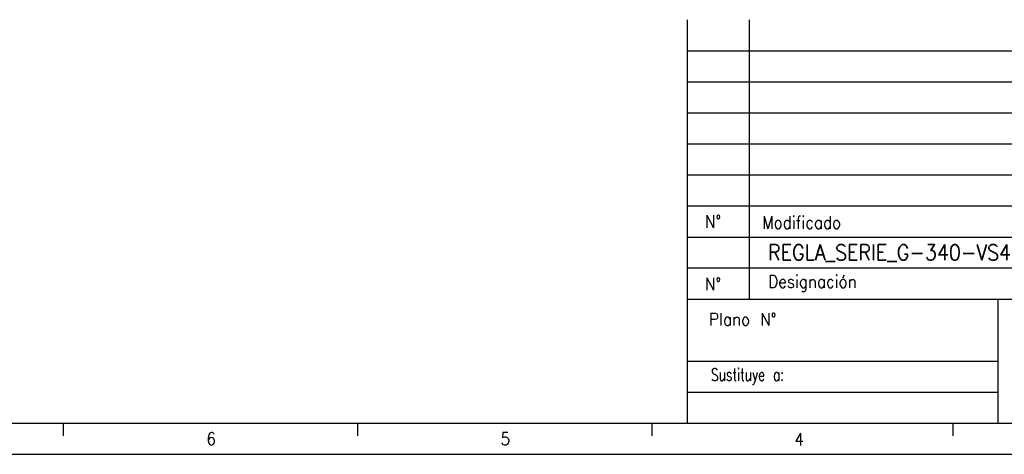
# Model space of a CAD drawing. Header units: millimetres. Extents: x -285 to 969, y -217 to 203.
# Tile 5 of 15: x 12 to 170, y -217 to -147. Entities that reach past the tile are written whole.
import ezdxf

# ---------------------------------------------------------------- set-up
doc = ezdxf.new("R2010")
doc.units = ezdxf.units.MM
doc.layers.add('1', color=7, linetype='Continuous')
doc.styles.add('CONVERTER_11', font='txt.shx', dxfattribs={"width": 0.9})
doc.styles.add('CONVERTER_14', font='txt.shx', dxfattribs={"width": 0.72})

# ---------------------------------------------------------------- blocks, each defined once
blk = doc.blocks.new('Marco_a2', base_point=(304.21, -212.02))
at = {"layer": '1', "color": 7, "linetype": 'Continuous'}
for p, q in [((119.21, -212.02), (119.21, -147.02)), ((129.21, -192.02), (129.21, -147.02)), ((119.21, -182.02), (184.21, -182.02)), ((119.21, -192.02), (304.21, -192.02)), ((169.21, -192.02), (169.21, -202.02)), ((119.21, -202.02), (169.21, -202.02)), ((169.21, -202.02), (169.21, -207.02)), ((169.21, -207.02), (169.21, -212.02)), ((-264.79, -212.02), (304.21, -212.02))]:
    blk.add_line(p, q, dxfattribs=at)
at = {"layer": '1', "color": 2, "linetype": 'Continuous'}
for p, q in [((119.21, -152.02), (304.21, -152.02)), ((119.21, -157.02), (252.21, -157.02)), ((119.21, -162.02), (252.21, -162.02)), ((119.21, -167.02), (252.21, -167.02)), ((119.21, -172.02), (252.21, -172.02)), ((119.21, -177.02), (252.21, -177.02)), ((304.21, -187.02), (119.21, -187.02)), ((119.21, -207.02), (169.21, -207.02)), ((18.61, -212.02), (18.61, -214.02)), ((66.03, -212.02), (66.03, -214.02)), ((113.44, -212.02), (113.44, -214.02)), ((161.96, -212.02), (161.96, -214.02)), ((-284.79, -217.02), (309.21, -217.02))]:
    blk.add_line(p, q, dxfattribs=at)
at = {"layer": '1', "color": 2, "char_height": 2}
for s, insert, attachment_point, line_spacing_factor, style in [('N°', (123.33, -179.52), 5, 1.320528, 'CONVERTER_11'), ('Modificado', (131.24, -179.69), 4, 1.320528, 'CONVERTER_11'), ('N°', (123.33, -189.6), 5, 1.320528, 'CONVERTER_11'), ('Designación', (132.21, -189.52), 4, 1.320528, 'CONVERTER_11'), ('Plano N°', (133.54, -195.28), 6, 1.320528, 'CONVERTER_11'), ('Sustituye a:', (134.77, -204.52), 6, 1.320528, 'CONVERTER_14'), ('6', (41.68, -214.53), 4, 1.20048, 'CONVERTER_11'), ('5', (89.09, -214.53), 4, 1.20048, 'CONVERTER_11'), ('4', (136.42, -214.59), 4, 1.20048, 'CONVERTER_11')]:
    blk.add_mtext(s, dxfattribs=dict(at, insert=insert, attachment_point=attachment_point, line_spacing_factor=line_spacing_factor, style=style))
blk = doc.blocks.new('Top', base_point=(304.21, -212.02))
blk.add_blockref('Marco_a2', (304.21, -212.02))
at = {"layer": '1', "color": 2, "style": 'CONVERTER_11', "width": 0.9}
blk.add_text('REGLA_SERIE_G-340-VS4', height=2.5, dxfattribs=at).set_placement((132.21, -185.75))

msp = doc.modelspace()

# ---------------------------------------------------------------- block references
msp.add_blockref('Top', (304.21, -212.02))

doc.saveas('drawing.dxf')
